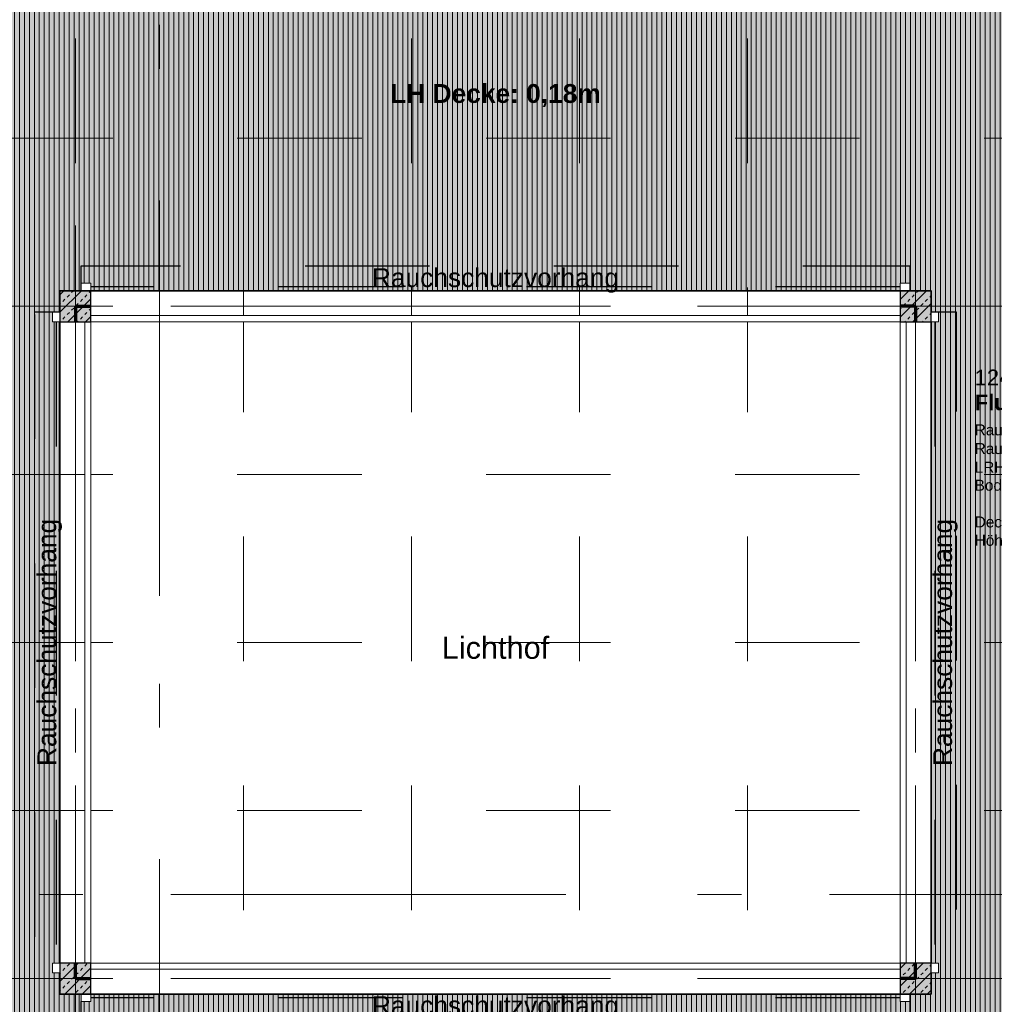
# Model space of a CAD drawing. Header units: metres. Extents: x -167 to 152, y -127 to 99.
# Tile 64 of 225: x -23.4 to -15.57, y -13.71 to -5.8. Entities that reach past the tile are written whole.
import ezdxf
from ezdxf.enums import TextEntityAlignment as Align

# ---------------------------------------------------------------- set-up
doc = ezdxf.new("R2010")
doc.units = ezdxf.units.M
for name, pattern in [('Achsen 01', [5.291531, 3.175, -1.058062, 0.352704, -0.705764]), ('gestrichelt - 01', [2, 1, -1]), ('ISO-07 Punktiert', [0.889, 0.127, -0.762]), ('Raster 01', [2, 1, -1]), ('VW-01 Strichlinie kurz', [2, 1, -1])]:
    doc.linetypes.add(name, pattern=pattern)
for name, color, linetype, lineweight, true_color in [('013_Beton und Stahlbetonarbeiten-000 Sichtbeton-343 Innenstütze', 5, 'Continuous', 5, 0x0000ff), ('013_Beton und Stahlbetonarbeiten-000 Überzüge', 7, 'Continuous', 9, 0x888888), ('031_Metallbauarbeiten-340 Ansicht Geländer', 7, 'Continuous', 9, 0xa6a6a6), ('031_Metallbauarbeiten-350 Lamellendecke DS', 7, 'Continuous', 35, 0x666666), ('AV1-Achsen', 1, 'Achsen 01', 18, 0xff0000), ('AV1-Raster', 7, 'Raster 01', 9, 0xa6a6a6), ('Beschriftung', 7, 'Continuous', 9, 0x555555)]:
    doc.layers.add(name, color=color, linetype=linetype, lineweight=lineweight, true_color=true_color)
for name, color, linetype, lineweight in [('013_Beton und Stahlbetonarbeiten-000 Unterzüge', 7, 'ISO-07 Punktiert', 13), ('013_Beton und Stahlbetonarbeiten-340 Innenstützen', 7, 'Continuous', 25), ('031_Metallbauarbeiten-380 Brandschutzvorhang', 7, 'Continuous', 9), ('_1.35m (3D)', 7, 'Continuous', 9), ('_GRU (2D)', 7, 'Continuous', 9), ('_OG 1 (2D)', 7, 'Continuous', 9), ('_OG 1 - DS (2D)', 7, 'Continuous', 9), ('AV1-Brandschutzkonzept-Brandschutzkonzept', 7, 'Continuous', 5), ('AV1-Schnitt Achsen', 7, 'Achsen 01', 18), ('AV1-Stempel-Raumstempel', 7, 'Continuous', 9)]:
    doc.layers.add(name, color=color, linetype=linetype, lineweight=lineweight)
doc.styles.add('Arial', font='arial.ttf')
doc.styles.add('Arial (bold)', font='arialbd.ttf')
pattern_1 = [(45, (0, 0), (0.07071068, -0.07071068), [0.025, -0.025])]
pattern_2 = [(-135, (0.03106, -0.03313), (0.07071068, -0.07071068), [])]

# ---------------------------------------------------------------- blocks, each defined once
blk = doc.blocks.new('Group-2')
at = {"layer": 'AV1-Raster'}
for p, q in [((-22.95, -22.95), (-22.95, 1.35)), ((-21.6, -22.95), (-21.6, 1.35)), ((-20.25, -22.95), (-20.25, 1.35)), ((-18.9, -22.95), (-18.9, 1.35)), ((-17.55, -22.95), (-17.55, 1.35)), ((-16.2, -22.95), (-16.2, 1.35)), ((1.35, -6.75), (-40.5, -6.75)), ((1.35, -8.1), (-40.5, -8.1)), ((1.35, -9.45), (-40.5, -9.45)), ((1.35, -10.8), (-40.5, -10.8)), ((1.35, -12.15), (-40.5, -12.15)), ((1.35, -13.5), (-40.5, -13.5))]:
    blk.add_line(p, q, dxfattribs=at)
blk = doc.blocks.new('1.35m (3D)')
at = {"layer": 'AV1-Raster', "color": 7}
blk.add_blockref('Group-2', (0, 0), dxfattribs=at)
blk = doc.blocks.new('OG 1 - DS (2D)')
at = {"layer": '031_Metallbauarbeiten-350 Lamellendecke DS', "linetype": 'Continuous', "lineweight": 0, "transparency": 33554508}
h = blk.add_hatch(color=254, dxfattribs=at)
h.paths.add_polyline_path([(-13.625, -7.975), (-13.625, -5.525), (-25.525, -5.525), (-25.525, -16.075), (-13.625, -16.075)])
h.paths.add_polyline_path([(-16.075, -13.625), (-23.075, -13.625), (-23.075, -7.975), (-16.075, -7.975)])
at = {"layer": '031_Metallbauarbeiten-350 Lamellendecke DS', "linetype": 'Continuous', "lineweight": 9, "transparency": 33554508}
h = blk.add_hatch(dxfattribs=at)
h.set_pattern_fill('Lamellendecke', color=252, style=0, pattern_type=2)
h.set_pattern_definition([(90, (0, 0), (0.04, 0), [])])
h.paths.add_polyline_path([(-13.625, -7.975), (-13.625, -5.525), (-25.525, -5.525), (-25.525, -16.075), (-13.625, -16.075)])
h.paths.add_polyline_path([(-16.075, -13.625), (-23.075, -13.625), (-23.075, -7.975), (-16.075, -7.975)])
at = {"layer": '031_Metallbauarbeiten-350 Lamellendecke DS', "flags": 128}
blk.add_lwpolyline([(-16.075, -13.625), (-23.075, -13.625), (-23.075, -7.975), (-16.075, -7.975)], close=True, dxfattribs=at)
at = {"layer": '031_Metallbauarbeiten-350 Lamellendecke DS', "insert": (-19.575, -6.4081), "char_height": 0.151309, "attachment_point": 5, "line_spacing_factor": 0.969122, "style": 'Arial (bold)'}
blk.add_mtext('LH Decke: 0,18m', dxfattribs=at)
blk = doc.blocks.new('Group-48')
at = {"color": 255}
for points in [[(-23.135, -8.145), (-23.075, -8.145), (-23.075, -8.225), (-23.135, -8.225)], [(-23.135, -13.375), (-23.075, -13.375), (-23.075, -13.455), (-23.135, -13.455)]]:
    blk.add_wipeout(points, dxfattribs=at).dxf.layer = '031_Metallbauarbeiten-380 Brandschutzvorhang'
at = {"layer": '031_Metallbauarbeiten-380 Brandschutzvorhang', "color": 1, "linetype": 'gestrichelt - 01', "lineweight": 25}
blk.add_line((-23.105, -8.225), (-23.105, -13.375), dxfattribs=at)
at = {"layer": '031_Metallbauarbeiten-380 Brandschutzvorhang', "color": 1, "linetype": 'gestrichelt - 01', "lineweight": 25, "flags": 128}
blk.add_lwpolyline([(-23.275, -8.145), (-23.075, -8.145), (-23.075, -13.455), (-23.275, -13.455)], close=True, dxfattribs=at)
at = {"layer": '031_Metallbauarbeiten-380 Brandschutzvorhang', "flags": 128}
for points in [[(-23.135, -8.145), (-23.075, -8.145), (-23.075, -8.225), (-23.135, -8.225)], [(-23.135, -13.375), (-23.075, -13.375), (-23.075, -13.455), (-23.135, -13.455)]]:
    blk.add_lwpolyline(points, close=True, dxfattribs=at)
blk = doc.blocks.new('Group-49')
at = {"color": 255}
for points in [[(-16.015, -8.145), (-16.015, -8.225), (-16.075, -8.225), (-16.075, -8.145)], [(-16.015, -13.375), (-16.015, -13.455), (-16.075, -13.455), (-16.075, -13.375)]]:
    blk.add_wipeout(points, dxfattribs=at).dxf.layer = '031_Metallbauarbeiten-380 Brandschutzvorhang'
at = {"layer": '031_Metallbauarbeiten-380 Brandschutzvorhang', "color": 1, "linetype": 'gestrichelt - 01', "lineweight": 25}
blk.add_line((-16.045, -8.225), (-16.045, -13.375), dxfattribs=at)
at = {"layer": '031_Metallbauarbeiten-380 Brandschutzvorhang', "flags": 128}
for points in [[(-16.015, -8.145), (-16.015, -8.225), (-16.075, -8.225), (-16.075, -8.145)], [(-16.015, -13.375), (-16.015, -13.455), (-16.075, -13.455), (-16.075, -13.375)]]:
    blk.add_lwpolyline(points, close=True, dxfattribs=at)
at = {"layer": '031_Metallbauarbeiten-380 Brandschutzvorhang', "color": 1, "linetype": 'gestrichelt - 01', "lineweight": 25, "flags": 128}
blk.add_lwpolyline([(-16.075, -8.145), (-15.875, -8.145), (-15.875, -13.455), (-16.075, -13.455)], close=True, dxfattribs=at)
blk = doc.blocks.new('Group-50')
at = {"color": 255}
for points in [[(-22.825, -7.975), (-22.905, -7.975), (-22.905, -7.915), (-22.825, -7.915)], [(-16.245, -7.975), (-16.325, -7.975), (-16.325, -7.915), (-16.245, -7.915)]]:
    blk.add_wipeout(points, dxfattribs=at).dxf.layer = '031_Metallbauarbeiten-380 Brandschutzvorhang'
at = {"layer": '031_Metallbauarbeiten-380 Brandschutzvorhang', "color": 1, "linetype": 'gestrichelt - 01', "lineweight": 25}
blk.add_line((-16.325, -7.945), (-22.825, -7.945), dxfattribs=at)
at = {"layer": '031_Metallbauarbeiten-380 Brandschutzvorhang', "color": 1, "linetype": 'gestrichelt - 01', "lineweight": 25, "flags": 128}
blk.add_lwpolyline([(-22.905, -7.975), (-22.905, -7.775), (-16.245, -7.775), (-16.245, -7.975)], close=True, dxfattribs=at)
at = {"layer": '031_Metallbauarbeiten-380 Brandschutzvorhang', "flags": 128}
for points in [[(-22.825, -7.975), (-22.905, -7.975), (-22.905, -7.915), (-22.825, -7.915)], [(-16.245, -7.975), (-16.325, -7.975), (-16.325, -7.915), (-16.245, -7.915)]]:
    blk.add_lwpolyline(points, close=True, dxfattribs=at)
blk = doc.blocks.new('Group-51')
at = {"color": 255}
for points in [[(-22.905, -13.625), (-22.825, -13.625), (-22.825, -13.685), (-22.905, -13.685)], [(-16.325, -13.625), (-16.245, -13.625), (-16.245, -13.685), (-16.325, -13.685)]]:
    blk.add_wipeout(points, dxfattribs=at).dxf.layer = '031_Metallbauarbeiten-380 Brandschutzvorhang'
at = {"layer": '031_Metallbauarbeiten-380 Brandschutzvorhang', "color": 1, "linetype": 'gestrichelt - 01', "lineweight": 25}
blk.add_line((-16.325, -13.655), (-22.825, -13.655), dxfattribs=at)
at = {"layer": '031_Metallbauarbeiten-380 Brandschutzvorhang', "flags": 128}
for points in [[(-22.905, -13.625), (-22.825, -13.625), (-22.825, -13.685), (-22.905, -13.685)], [(-16.325, -13.625), (-16.245, -13.625), (-16.245, -13.685), (-16.325, -13.685)]]:
    blk.add_lwpolyline(points, close=True, dxfattribs=at)
at = {"layer": '031_Metallbauarbeiten-380 Brandschutzvorhang', "color": 1, "linetype": 'gestrichelt - 01', "lineweight": 25, "flags": 128}
blk.add_lwpolyline([(-16.245, -13.625), (-16.245, -13.825), (-22.905, -13.825), (-22.905, -13.625)], close=True, dxfattribs=at)
blk = doc.blocks.new('Raumstempel - Symbol - 1 (2D)')
at = {"layer": 'AV1-Stempel-Raumstempel', "attachment_point": 1, "line_spacing_factor": 0.967919, "style": 'Arial'}
for s, insert, char_height in [('Raumfläche:', (0.2, -0.6736), 0.088263), ('m²', (1.6225, -0.6736), 0.08826), ('Raumumf.:', (0.2, -0.8236), 0.08826), ('m', (1.6225, -0.8236), 0.0883), ('LRH:', (0.2, -0.9736), 0.08826), ('m', (1.6225, -0.9736), 0.0883), ('Bodenbelag:', (0.2, -1.118), 0.088263), ('Decke:', (0.2, -1.4131), 0.08826), ('Höhe DA:', (0.2, -1.5607), 0.08826), ('m', (1.6225, -1.5625), 0.0883)]:
    blk.add_mtext(s, dxfattribs=dict(at, insert=insert, char_height=char_height))
at = {"layer": 'AV1-Stempel-Raumstempel'}
for tag, style, p in [('Raumnummer', 'Arial', (0.2, -0.2337)), ('Raumname', 'Arial (bold)', (0.2, -0.4337))]:
    blk.add_attdef(tag, text='', height=0.1261, dxfattribs=dict(at, style=style)).set_placement(p, align=Align.TOP_LEFT)
at = {"layer": 'AV1-Stempel-Raumstempel', "style": 'Arial'}
for tag, p in [('Raumfläche', (1.5725, -0.6736)), ('Raumumfang', (1.5725, -0.8236)), ('LRH', (1.5725, -0.9736)), ('Bodenbelag', (1.7253, -1.1199)), ('Bodendetail', (1.7253, -1.2674)), ('Decke', (1.7278, -1.415)), ('Höhe_DA', (1.5725, -1.5625))]:
    blk.add_attdef(tag, text='', height=0.0883, dxfattribs=at).set_placement(p, align=Align.TOP_RIGHT)
blk = doc.blocks.new('OG 1 (2D)')
at = {"layer": 'AV1-Brandschutzkonzept-Brandschutzkonzept', "color": 40, "linetype": 'gestrichelt - 01', "lineweight": 70, "true_color": 0xffc000, "transparency": 33554687}
for p, q in [((-22.95, -8.1), (-22.825, -8.1)), ((-22.95, -8.1), (-22.95, -8.225)), ((-16.2, -8.1), (-16.325, -8.1)), ((-16.2, -8.1), (-16.2, -8.225)), ((-22.95, -13.5), (-22.95, -13.375)), ((-16.2, -13.5), (-16.2, -13.375)), ((-22.95, -13.5), (-22.825, -13.5)), ((-16.2, -13.5), (-16.325, -13.5))]:
    blk.add_line(p, q, dxfattribs=at)
at = {"layer": 'AV1-Stempel-Raumstempel'}
blk.add_blockref('Raumstempel - Symbol - 1 (2D)', (-15.925, -8.375), dxfattribs=at).add_auto_attribs({'Raumname': 'Flur - Verwaltung', 'Raumnummer': '124', 'Bodendetail': '(BA 2.1)', 'Raumfläche': '221,31', 'LRH': '3', 'Raumumfang': '177,37', 'Höhe_DA': '0,25', 'Decke': 'Lamellendecke', 'Bodenbelag': 'Parkett'})
at = {"layer": 'Beschriftung', "insert": (-19.575, -10.9339), "char_height": 0.17653, "attachment_point": 8, "line_spacing_factor": 0.969122, "style": 'Arial'}
blk.add_mtext('Lichthof', dxfattribs=at)
at = {"color": 255}
blk.add_wipeout([(-16.3244, -13.375), (-16.3244, -13.425), (-22.825, -13.425), (-22.825, -13.375)], dxfattribs=at).dxf.layer = '031_Metallbauarbeiten-340 Ansicht Geländer'
at = {"layer": '031_Metallbauarbeiten-340 Ansicht Geländer', "flags": 128}
blk.add_lwpolyline([(-16.3244, -13.375), (-16.3244, -13.425), (-22.825, -13.425), (-22.825, -13.375)], close=True, dxfattribs=at)
at = {"color": 255}
for points in [[(-22.8756, -8.225), (-22.8256, -8.225), (-22.8256, -13.375), (-22.8756, -13.375)], [(-16.325, -8.225), (-16.275, -8.225), (-16.275, -13.375), (-16.325, -13.375)]]:
    blk.add_wipeout(points, dxfattribs=at).dxf.layer = '031_Metallbauarbeiten-340 Ansicht Geländer'
at = {"layer": '013_Beton und Stahlbetonarbeiten-000 Überzüge', "flags": 128}
blk.add_lwpolyline([(-22.825, -13.625), (-22.825, -13.375), (-16.325, -13.375), (-16.325, -13.625)], close=True, dxfattribs=at)
at = {"layer": '031_Metallbauarbeiten-340 Ansicht Geländer', "flags": 128}
for points in [[(-22.8756, -8.225), (-22.8256, -8.225), (-22.8256, -13.375), (-22.8756, -13.375)], [(-16.325, -8.225), (-16.275, -8.225), (-16.275, -13.375), (-16.325, -13.375)]]:
    blk.add_lwpolyline(points, close=True, dxfattribs=at)
at = {"layer": '031_Metallbauarbeiten-380 Brandschutzvorhang', "color": 7}
blk.add_blockref('Group-51', (0, 0), dxfattribs=at)
at = {"color": 255}
blk.add_wipeout([(-16.325, -8.175), (-16.325, -8.225), (-22.8256, -8.225), (-22.8256, -8.175)], dxfattribs=at).dxf.layer = '031_Metallbauarbeiten-340 Ansicht Geländer'
at = {"layer": '013_Beton und Stahlbetonarbeiten-000 Unterzüge', "linetype": 'Continuous', "flags": 128}
blk.add_lwpolyline([(-23.075, -13.375), (-23.075, -8.225), (-22.825, -8.225), (-22.825, -13.375)], close=True, dxfattribs=at)
at = {"layer": '013_Beton und Stahlbetonarbeiten-000 Unterzüge', "linetype": 'VW-01 Strichlinie kurz', "flags": 128}
blk.add_lwpolyline([(-22.825, -13.625), (-22.825, -13.375), (-16.325, -13.375), (-16.325, -13.625)], close=True, dxfattribs=at)
at = {"layer": '013_Beton und Stahlbetonarbeiten-000 Überzüge', "flags": 128}
for points in [[(-22.825, -8.225), (-22.825, -7.975), (-16.325, -7.975), (-16.325, -8.225)], [(-16.325, -13.375), (-16.325, -8.225), (-16.075, -8.225), (-16.075, -13.375)]]:
    blk.add_lwpolyline(points, close=True, dxfattribs=at)
at = {"layer": '031_Metallbauarbeiten-340 Ansicht Geländer', "flags": 128}
blk.add_lwpolyline([(-16.325, -8.175), (-16.325, -8.225), (-22.8256, -8.225), (-22.8256, -8.175)], close=True, dxfattribs=at)
at = {"layer": '031_Metallbauarbeiten-380 Brandschutzvorhang', "color": 1, "insert": (-19.575, -13.8381), "char_height": 0.151309, "attachment_point": 8, "line_spacing_factor": 0.969122, "style": 'Arial'}
blk.add_mtext('Rauchschutzvorhang', dxfattribs=at)
at = {"layer": '031_Metallbauarbeiten-380 Brandschutzvorhang', "color": 7}
for name in ['Group-50', 'Group-48', 'Group-49']:
    blk.add_blockref(name, (0, 0), dxfattribs=at)
at = {"layer": '013_Beton und Stahlbetonarbeiten-000 Sichtbeton-343 Innenstütze', "linetype": 'Continuous', "lineweight": 0}
for points in [[(-22.825, -7.975), (-22.875, -8.025), (-23.025, -8.025), (-23.025, -8.175), (-23.075, -8.225), (-23.075, -7.975)], [(-22.825, -7.975), (-22.875, -8.025), (-22.875, -8.175), (-23.025, -8.175), (-23.075, -8.225), (-22.825, -8.225)], [(-16.075, -8.225), (-16.125, -8.175), (-16.125, -8.025), (-16.275, -8.025), (-16.325, -7.975), (-16.075, -7.975)], [(-16.075, -8.225), (-16.125, -8.175), (-16.275, -8.175), (-16.275, -8.025), (-16.325, -7.975), (-16.325, -8.225)], [(-23.075, -13.375), (-23.025, -13.425), (-23.025, -13.575), (-22.875, -13.575), (-22.825, -13.625), (-23.075, -13.625)], [(-23.075, -13.375), (-23.025, -13.425), (-22.875, -13.425), (-22.875, -13.575), (-22.825, -13.625), (-22.825, -13.375)], [(-16.325, -13.625), (-16.275, -13.575), (-16.125, -13.575), (-16.125, -13.425), (-16.075, -13.375), (-16.075, -13.625)], [(-16.325, -13.625), (-16.275, -13.575), (-16.275, -13.425), (-16.125, -13.425), (-16.075, -13.375), (-16.325, -13.375)]]:
    blk.add_hatch(color=30, dxfattribs=at).paths.add_polyline_path(points)
at = {"layer": '013_Beton und Stahlbetonarbeiten-340 Innenstützen', "linetype": 'Continuous', "lineweight": 0, "true_color": 0xc0c0c0}
for points in [[(-22.825, -7.975), (-23.075, -7.975), (-23.075, -8.225), (-22.825, -8.225)], [(-16.075, -7.975), (-16.325, -7.975), (-16.325, -8.225), (-16.075, -8.225)], [(-22.825, -13.375), (-23.075, -13.375), (-23.075, -13.625), (-22.825, -13.625)], [(-16.075, -13.375), (-16.325, -13.375), (-16.325, -13.625), (-16.075, -13.625)]]:
    blk.add_hatch(color=9, dxfattribs=at).paths.add_polyline_path(points)
at = {"layer": '013_Beton und Stahlbetonarbeiten-340 Innenstützen', "linetype": 'Continuous', "lineweight": 13}
h = blk.add_hatch(dxfattribs=at)
h.set_pattern_fill('Stahlbeton', color=251, style=0, pattern_type=2)
h.set_pattern_definition(pattern_1)
h.paths.add_polyline_path([(-22.825, -7.975), (-23.075, -7.975), (-23.075, -8.225), (-22.825, -8.225)])
h = blk.add_hatch(dxfattribs=at)
h.set_pattern_fill('Stahlbeton-1', color=251, style=0, pattern_type=2)
h.set_pattern_definition(pattern_2)
h.paths.add_polyline_path([(-22.825, -7.975), (-23.075, -7.975), (-23.075, -8.225), (-22.825, -8.225)])
h = blk.add_hatch(dxfattribs=at)
h.set_pattern_fill('Stahlbeton', color=251, style=0, pattern_type=2)
h.set_pattern_definition(pattern_1)
h.paths.add_polyline_path([(-16.075, -7.975), (-16.325, -7.975), (-16.325, -8.225), (-16.075, -8.225)])
h = blk.add_hatch(dxfattribs=at)
h.set_pattern_fill('Stahlbeton-1', color=251, style=0, pattern_type=2)
h.set_pattern_definition(pattern_2)
h.paths.add_polyline_path([(-16.075, -7.975), (-16.325, -7.975), (-16.325, -8.225), (-16.075, -8.225)])
h = blk.add_hatch(dxfattribs=at)
h.set_pattern_fill('Stahlbeton', color=251, style=0, pattern_type=2)
h.set_pattern_definition(pattern_1)
h.paths.add_polyline_path([(-22.825, -13.375), (-23.075, -13.375), (-23.075, -13.625), (-22.825, -13.625)])
h = blk.add_hatch(dxfattribs=at)
h.set_pattern_fill('Stahlbeton-1', color=251, style=0, pattern_type=2)
h.set_pattern_definition(pattern_2)
h.paths.add_polyline_path([(-22.825, -13.375), (-23.075, -13.375), (-23.075, -13.625), (-22.825, -13.625)])
h = blk.add_hatch(dxfattribs=at)
h.set_pattern_fill('Stahlbeton', color=251, style=0, pattern_type=2)
h.set_pattern_definition(pattern_1)
h.paths.add_polyline_path([(-16.075, -13.375), (-16.325, -13.375), (-16.325, -13.625), (-16.075, -13.625)])
h = blk.add_hatch(dxfattribs=at)
h.set_pattern_fill('Stahlbeton-1', color=251, style=0, pattern_type=2)
h.set_pattern_definition(pattern_2)
h.paths.add_polyline_path([(-16.075, -13.375), (-16.325, -13.375), (-16.325, -13.625), (-16.075, -13.625)])
at = {"layer": '013_Beton und Stahlbetonarbeiten-000 Unterzüge', "linetype": 'VW-01 Strichlinie kurz', "flags": 128}
for points in [[(-22.825, -8.225), (-22.825, -7.975), (-16.325, -7.975), (-16.325, -8.225)], [(-23.075, -13.375), (-23.075, -8.225), (-22.825, -8.225), (-22.825, -13.375)], [(-16.325, -13.375), (-16.325, -8.225), (-16.075, -8.225), (-16.075, -13.375)]]:
    blk.add_lwpolyline(points, close=True, dxfattribs=at)
at = {"layer": '013_Beton und Stahlbetonarbeiten-000 Überzüge', "flags": 128}
blk.add_lwpolyline([(-23.075, -8.225), (-22.825, -8.225), (-22.825, -13.375), (-23.075, -13.375)], close=True, dxfattribs=at)
at = {"layer": '013_Beton und Stahlbetonarbeiten-340 Innenstützen', "flags": 128}
for points in [[(-22.825, -7.975), (-23.075, -7.975), (-23.075, -8.225), (-22.825, -8.225)], [(-16.075, -7.975), (-16.325, -7.975), (-16.325, -8.225), (-16.075, -8.225)], [(-22.825, -13.375), (-23.075, -13.375), (-23.075, -13.625), (-22.825, -13.625)], [(-16.075, -13.375), (-16.325, -13.375), (-16.325, -13.625), (-16.075, -13.625)]]:
    blk.add_lwpolyline(points, close=True, dxfattribs=at)
at = {"layer": '031_Metallbauarbeiten-380 Brandschutzvorhang', "color": 1, "insert": (-19.575, -7.9912), "char_height": 0.151309, "attachment_point": 8, "line_spacing_factor": 0.969122, "style": 'Arial'}
blk.add_mtext('Rauchschutzvorhang', dxfattribs=at)
at = {"layer": '031_Metallbauarbeiten-380 Brandschutzvorhang', "color": 1, "char_height": 0.151309, "attachment_point": 2, "rotation": 90, "line_spacing_factor": 0.969122, "style": 'Arial'}
for insert in [(-23.2546, -10.8), (-16.0583, -10.8)]:
    blk.add_mtext('Rauchschutzvorhang', dxfattribs=dict(at, insert=insert))
blk = doc.blocks.new('Group-747')
at = {"layer": 'AV1-Achsen'}
blk.add_line((-16.2, -26.5), (-16.2, 4.9), dxfattribs=at)
blk = doc.blocks.new('Group-748')
at = {"layer": 'AV1-Achsen'}
blk.add_line((-22.95, -26.5), (-22.95, 4.9), dxfattribs=at)
blk = doc.blocks.new('Group-755')
at = {"layer": 'AV1-Achsen'}
blk.add_line((-43.35, -13.5), (4.2, -13.5), dxfattribs=at)
blk = doc.blocks.new('Group-757')
at = {"layer": 'AV1-Achsen'}
blk.add_line((-43.35, -8.1), (4.2, -8.1), dxfattribs=at)
blk = doc.blocks.new('Group-760')
at = {"layer": 'AV1-Schnitt Achsen'}
blk.add_line((-43.35, -12.825), (4.2, -12.825), dxfattribs=at)
blk = doc.blocks.new('Group-763')
at = {"layer": 'AV1-Schnitt Achsen'}
blk.add_line((-22.275, -26.3), (-22.275, 4.7), dxfattribs=at)
blk = doc.blocks.new('GRU (2D)')
at = {"layer": 'AV1-Achsen', "color": 7}
for name in ['Group-748', 'Group-747', 'Group-757', 'Group-755']:
    blk.add_blockref(name, (0, 0), dxfattribs=at)
at = {"layer": 'AV1-Schnitt Achsen', "color": 7}
for name in ['Group-763', 'Group-760']:
    blk.add_blockref(name, (0, 0), dxfattribs=at)

msp = doc.modelspace()

# ---------------------------------------------------------------- block references
at = {"layer": '_1.35m (3D)'}
msp.add_blockref('1.35m (3D)', (0, 0), dxfattribs=at)

# ---------------------------------------------------------------- next in the draw order: block references
at = {"layer": '_OG 1 - DS (2D)'}
msp.add_blockref('OG 1 - DS (2D)', (0, 0), dxfattribs=at)

# ---------------------------------------------------------------- next in the draw order: block references
at = {"layer": '_OG 1 (2D)'}
msp.add_blockref('OG 1 (2D)', (0, 0), dxfattribs=at)

# ---------------------------------------------------------------- next in the draw order: block references
at = {"layer": '_GRU (2D)'}
msp.add_blockref('GRU (2D)', (0, 0), dxfattribs=at)

doc.saveas('drawing.dxf')
